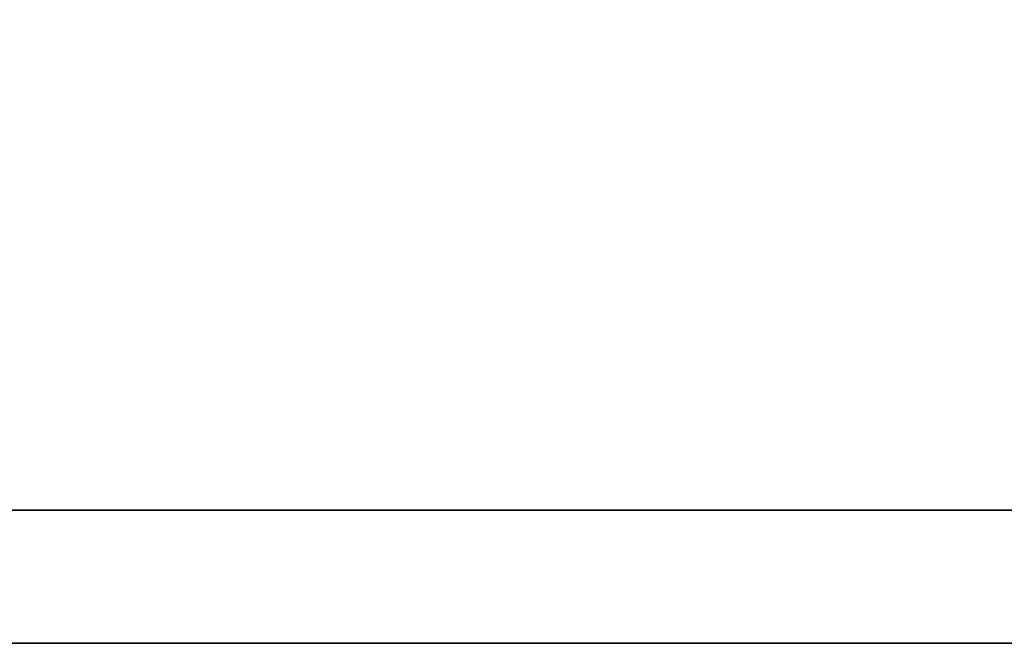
# Model space of a CAD drawing. Extents: x 634 to 825, y -72 to 28.
# Tile 10 of 57: x 782.794 to 783.445, y -20.472 to -20.06. Entities that reach past the tile are written whole.
import ezdxf

# ---------------------------------------------------------------- set-up
doc = ezdxf.new("R2010")
doc.units = 0
doc.header["$LTSCALE"] = 2
doc.header["$MEASUREMENT"] = 0
doc.layers.add('DIM', color=4, linetype='CONTINUOUS')
doc.layers.add('layer 1', color=7, linetype='CONTINUOUS')

# ---------------------------------------------------------------- blocks, each defined once
blk = doc.blocks.new('TBI MOTION logo(完整正式版)')
at = {"layer": 'layer 1', "color": 22, "lineweight": 35}
blk.add_open_spline([(75.90875, -9.47875), (75.90875, -9.47875), (75.90875, -12.28625), (75.90875, -12.28625), (75.90875, -12.28625), (75.90875, -12.28625), (75.90875, -12.47875), (75.90875, -12.47875), (75.90875, -12.47875), (75.90875, -12.47875), (75.71625, -12.47875), (75.71625, -12.47875), (75.71625, -12.47875), (75.71625, -12.47875), (-88.32875, -12.47875), (-88.32875, -12.47875), (-88.32875, -12.47875), (-88.32875, -12.47875), (-88.32875, -13.29375), (-88.32875, -13.29375), (-88.32875, -13.29375), (-88.32875, -13.29375), (82.89125, -13.29375), (82.89125, -13.29375), (82.89125, -13.29375), (82.89125, -13.29375), (75.90875, -9.47875), (75.90875, -9.47875)], degree=3, knots=[0, 0, 0, 0, 0.1428571, 0.1428571, 0.1428571, 0.1428572, 0.2857143, 0.2857143, 0.2857143, 0.2857143, 0.4285714, 0.4285714, 0.4285714, 0.4285714, 0.5714286, 0.5714286, 0.5714286, 0.5714286, 0.7142857, 0.7142857, 0.7142857, 0.7142857, 0.8571429, 0.8571429, 0.8571429, 0.8571429, 1, 1, 1, 1], dxfattribs=at)

msp = doc.modelspace()

# ---------------------------------------------------------------- block references
at = {"layer": 'DIM', "xscale": 0.1079999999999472, "yscale": 0.1079999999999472, "zscale": 0.1079999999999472}
msp.add_blockref('TBI MOTION logo(完整正式版)', (790.38195, -19.03619), dxfattribs=at)

doc.saveas('drawing.dxf')
